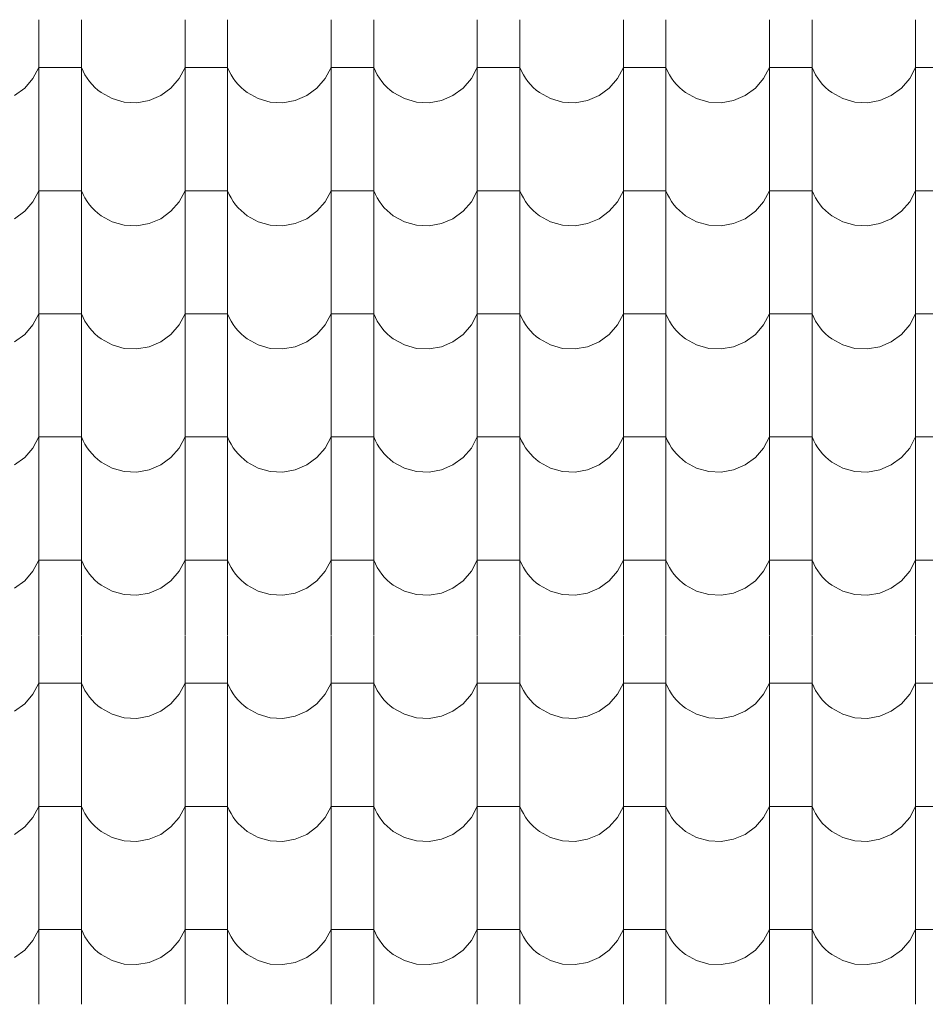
# Model space of a CAD drawing. Header units: millimetres. Extents: x -20699 to 32021, y -4298 to 11971.
# Tile 26 of 74: x -12441 to -11418, y 7717 to 8829. Entities that reach past the tile are written whole.
import ezdxf

# ---------------------------------------------------------------- set-up
doc = ezdxf.new("R2010")
doc.units = ezdxf.units.MM
doc.header["$MEASUREMENT"] = 0
doc.layers.add('A-A_1_Bourané_Výplně - Povrchové', color=7, linetype='Continuous')
doc.layers.add('A-A_1_Konstrukce - střechy a skořepiny', color=7, linetype='Continuous')

# ---------------------------------------------------------------- blocks, each defined once
blk = doc.blocks.new('*X1', base_point=(-21954.7, -8431.5))
at = {"layer": 'A-A_1_Bourané_Výplně - Povrchové', "color": 251, "linetype": 'Continuous', "lineweight": 20, "true_color": 0x6a6a6a}
for p, q in [((-12418.9, 8828.5), (-12418.9, 8690)), ((-12370.9, 8828.5), (-12370.9, 8690)), ((-12253.9, 8828.5), (-12253.9, 8690)), ((-12205.9, 8828.5), (-12205.9, 8690)), ((-12088.9, 8828.5), (-12088.9, 8690)), ((-12040.9, 8828.5), (-12040.9, 8690)), ((-11923.9, 8828.5), (-11923.9, 8690)), ((-11875.9, 8828.5), (-11875.9, 8690)), ((-11758.9, 8828.5), (-11758.9, 8690)), ((-11710.9, 8828.5), (-11710.9, 8690)), ((-11593.9, 8828.5), (-11593.9, 8690)), ((-11545.9, 8828.5), (-11545.9, 8690)), ((-11428.9, 8828.5), (-11428.9, 8690)), ((-12425.6, 8762), (-12418.9, 8774.5)), ((-12394.9, 8774.5), (-12418.9, 8774.5)), ((-12370.9, 8774.5), (-12394.9, 8774.5)), ((-12370.9, 8774.5), (-12369, 8770.3)), ((-12369, 8770.3), (-12366.9, 8766.3)), ((-12260.6, 8762), (-12253.9, 8774.5)), ((-12229.9, 8774.5), (-12253.9, 8774.5)), ((-12205.9, 8774.5), (-12229.9, 8774.5)), ((-12205.9, 8774.5), (-12204, 8770.3)), ((-12204, 8770.3), (-12201.9, 8766.3)), ((-12095.6, 8762), (-12088.9, 8774.5)), ((-12064.9, 8774.5), (-12088.9, 8774.5)), ((-12040.9, 8774.5), (-12064.9, 8774.5)), ((-12040.9, 8774.5), (-12039, 8770.3)), ((-12039, 8770.3), (-12036.9, 8766.3)), ((-11930.6, 8762), (-11923.9, 8774.5)), ((-11899.9, 8774.5), (-11923.9, 8774.5)), ((-11875.9, 8774.5), (-11899.9, 8774.5)), ((-11875.9, 8774.5), (-11874, 8770.3)), ((-11874, 8770.3), (-11871.9, 8766.3)), ((-11765.6, 8762), (-11758.9, 8774.5)), ((-11734.9, 8774.5), (-11758.9, 8774.5)), ((-11710.9, 8774.5), (-11734.9, 8774.5)), ((-11710.9, 8774.5), (-11709, 8770.3)), ((-11709, 8770.3), (-11706.9, 8766.3)), ((-11600.6, 8762), (-11593.9, 8774.5)), ((-11569.9, 8774.5), (-11593.9, 8774.5)), ((-11545.9, 8774.5), (-11569.9, 8774.5)), ((-11545.9, 8774.5), (-11544, 8770.3)), ((-11544, 8770.3), (-11541.9, 8766.3)), ((-11435.6, 8762), (-11428.9, 8774.5)), ((-11404.9, 8774.5), (-11428.9, 8774.5)), ((-12434.9, 8751.2), (-12425.6, 8762)), ((-12366.9, 8766.3), (-12364.5, 8762.4)), ((-12364.5, 8762.4), (-12361.8, 8758.7)), ((-12361.8, 8758.7), (-12358.9, 8755.3)), ((-12269.9, 8751.2), (-12260.6, 8762)), ((-12201.9, 8766.3), (-12199.5, 8762.4)), ((-12199.5, 8762.4), (-12196.8, 8758.7)), ((-12196.8, 8758.7), (-12193.9, 8755.3)), ((-12104.9, 8751.2), (-12095.6, 8762)), ((-12036.9, 8766.3), (-12034.5, 8762.4)), ((-12034.5, 8762.4), (-12031.8, 8758.7)), ((-12031.8, 8758.7), (-12028.9, 8755.3)), ((-11939.9, 8751.2), (-11930.6, 8762)), ((-11871.9, 8766.3), (-11869.5, 8762.4)), ((-11869.5, 8762.4), (-11866.8, 8758.7)), ((-11866.8, 8758.7), (-11863.9, 8755.3)), ((-11774.9, 8751.2), (-11765.6, 8762)), ((-11706.9, 8766.3), (-11704.5, 8762.4)), ((-11704.5, 8762.4), (-11701.8, 8758.7)), ((-11701.8, 8758.7), (-11698.9, 8755.3)), ((-11609.9, 8751.2), (-11600.6, 8762)), ((-11541.9, 8766.3), (-11539.5, 8762.4)), ((-11539.5, 8762.4), (-11536.8, 8758.7)), ((-11536.8, 8758.7), (-11533.9, 8755.3)), ((-11444.9, 8751.2), (-11435.6, 8762)), ((-12446.4, 8742.9), (-12434.9, 8751.2)), ((-12358.9, 8755.3), (-12355.7, 8752)), ((-12355.7, 8752), (-12352.3, 8749)), ((-12352.3, 8749), (-12348.7, 8746.2)), ((-12281.4, 8742.9), (-12269.9, 8751.2)), ((-12193.9, 8755.3), (-12190.7, 8752)), ((-12190.7, 8752), (-12187.3, 8749)), ((-12187.3, 8749), (-12183.7, 8746.2)), ((-12116.4, 8742.9), (-12104.9, 8751.2)), ((-12028.9, 8755.3), (-12025.7, 8752)), ((-12025.7, 8752), (-12022.3, 8749)), ((-12022.3, 8749), (-12018.7, 8746.2)), ((-11951.4, 8742.9), (-11939.9, 8751.2)), ((-11863.9, 8755.3), (-11860.7, 8752)), ((-11860.7, 8752), (-11857.3, 8749)), ((-11857.3, 8749), (-11853.7, 8746.2)), ((-11786.4, 8742.9), (-11774.9, 8751.2)), ((-11698.9, 8755.3), (-11695.7, 8752)), ((-11695.7, 8752), (-11692.3, 8749)), ((-11692.3, 8749), (-11688.7, 8746.2)), ((-11621.4, 8742.9), (-11609.9, 8751.2)), ((-11533.9, 8755.3), (-11530.7, 8752)), ((-11530.7, 8752), (-11527.3, 8749)), ((-11527.3, 8749), (-11523.7, 8746.2)), ((-11456.4, 8742.9), (-11444.9, 8751.2)), ((-12348.7, 8746.2), (-12336.2, 8739.4)), ((-12336.2, 8739.4), (-12322.6, 8735.5)), ((-12308.4, 8734.8), (-12294.4, 8737.3)), ((-12294.4, 8737.3), (-12281.4, 8742.9)), ((-12183.7, 8746.2), (-12171.2, 8739.4)), ((-12171.2, 8739.4), (-12157.6, 8735.5)), ((-12143.4, 8734.8), (-12129.4, 8737.3)), ((-12129.4, 8737.3), (-12116.4, 8742.9)), ((-12018.7, 8746.2), (-12006.2, 8739.4)), ((-12006.2, 8739.4), (-11992.6, 8735.5)), ((-11978.4, 8734.8), (-11964.4, 8737.3)), ((-11964.4, 8737.3), (-11951.4, 8742.9)), ((-11853.7, 8746.2), (-11841.2, 8739.4)), ((-11841.2, 8739.4), (-11827.6, 8735.5)), ((-11813.4, 8734.8), (-11799.4, 8737.3)), ((-11799.4, 8737.3), (-11786.4, 8742.9)), ((-11688.7, 8746.2), (-11676.2, 8739.4)), ((-11676.2, 8739.4), (-11662.6, 8735.5)), ((-11648.4, 8734.8), (-11634.4, 8737.3)), ((-11634.4, 8737.3), (-11621.4, 8742.9)), ((-11523.7, 8746.2), (-11511.2, 8739.4)), ((-11511.2, 8739.4), (-11497.6, 8735.5)), ((-11483.4, 8734.8), (-11469.4, 8737.3)), ((-11469.4, 8737.3), (-11456.4, 8742.9)), ((-12322.6, 8735.5), (-12308.4, 8734.8)), ((-12157.6, 8735.5), (-12143.4, 8734.8)), ((-11992.6, 8735.5), (-11978.4, 8734.8)), ((-11827.6, 8735.5), (-11813.4, 8734.8)), ((-11662.6, 8735.5), (-11648.4, 8734.8)), ((-11497.6, 8735.5), (-11483.4, 8734.8)), ((-12418.9, 8689.5), (-12418.9, 8551)), ((-12370.9, 8689.5), (-12370.9, 8551)), ((-12253.9, 8689.5), (-12253.9, 8551)), ((-12205.9, 8689.5), (-12205.9, 8551)), ((-12088.9, 8689.5), (-12088.9, 8551)), ((-12040.9, 8689.5), (-12040.9, 8551)), ((-11923.9, 8689.5), (-11923.9, 8551)), ((-11875.9, 8689.5), (-11875.9, 8551)), ((-11758.9, 8689.5), (-11758.9, 8551)), ((-11710.9, 8689.5), (-11710.9, 8551)), ((-11593.9, 8689.5), (-11593.9, 8551)), ((-11545.9, 8689.5), (-11545.9, 8551)), ((-11428.9, 8689.5), (-11428.9, 8551)), ((-12425.6, 8623), (-12418.9, 8635.5)), ((-12394.9, 8635.5), (-12418.9, 8635.5)), ((-12370.9, 8635.5), (-12394.9, 8635.5)), ((-12370.9, 8635.5), (-12369, 8631.3)), ((-12369, 8631.3), (-12366.9, 8627.3)), ((-12366.9, 8627.3), (-12364.5, 8623.4)), ((-12260.6, 8623), (-12253.9, 8635.5)), ((-12229.9, 8635.5), (-12253.9, 8635.5)), ((-12205.9, 8635.5), (-12229.9, 8635.5)), ((-12205.9, 8635.5), (-12204, 8631.3)), ((-12204, 8631.3), (-12201.9, 8627.3)), ((-12201.9, 8627.3), (-12199.5, 8623.4)), ((-12095.6, 8623), (-12088.9, 8635.5)), ((-12064.9, 8635.5), (-12088.9, 8635.5)), ((-12040.9, 8635.5), (-12064.9, 8635.5)), ((-12040.9, 8635.5), (-12039, 8631.3)), ((-12039, 8631.3), (-12036.9, 8627.3)), ((-12036.9, 8627.3), (-12034.5, 8623.4)), ((-11930.6, 8623), (-11923.9, 8635.5)), ((-11899.9, 8635.5), (-11923.9, 8635.5)), ((-11875.9, 8635.5), (-11899.9, 8635.5)), ((-11875.9, 8635.5), (-11874, 8631.3)), ((-11874, 8631.3), (-11871.9, 8627.3)), ((-11871.9, 8627.3), (-11869.5, 8623.4)), ((-11765.6, 8623), (-11758.9, 8635.5)), ((-11734.9, 8635.5), (-11758.9, 8635.5)), ((-11710.9, 8635.5), (-11734.9, 8635.5)), ((-11710.9, 8635.5), (-11709, 8631.3)), ((-11709, 8631.3), (-11706.9, 8627.3)), ((-11706.9, 8627.3), (-11704.5, 8623.4)), ((-11600.6, 8623), (-11593.9, 8635.5)), ((-11569.9, 8635.5), (-11593.9, 8635.5)), ((-11545.9, 8635.5), (-11569.9, 8635.5)), ((-11545.9, 8635.5), (-11544, 8631.3)), ((-11544, 8631.3), (-11541.9, 8627.3)), ((-11541.9, 8627.3), (-11539.5, 8623.4)), ((-11435.6, 8623), (-11428.9, 8635.5)), ((-11404.9, 8635.5), (-11428.9, 8635.5)), ((-12434.9, 8612.2), (-12425.6, 8623)), ((-12364.5, 8623.4), (-12361.8, 8619.7)), ((-12361.8, 8619.7), (-12358.9, 8616.3)), ((-12358.9, 8616.3), (-12355.7, 8613)), ((-12269.9, 8612.2), (-12260.6, 8623)), ((-12199.5, 8623.4), (-12196.8, 8619.7)), ((-12196.8, 8619.7), (-12193.9, 8616.3)), ((-12193.9, 8616.3), (-12190.7, 8613)), ((-12104.9, 8612.2), (-12095.6, 8623)), ((-12034.5, 8623.4), (-12031.8, 8619.7)), ((-12031.8, 8619.7), (-12028.9, 8616.3)), ((-12028.9, 8616.3), (-12025.7, 8613)), ((-11939.9, 8612.2), (-11930.6, 8623)), ((-11869.5, 8623.4), (-11866.8, 8619.7)), ((-11866.8, 8619.7), (-11863.9, 8616.3)), ((-11863.9, 8616.3), (-11860.7, 8613)), ((-11774.9, 8612.2), (-11765.6, 8623)), ((-11704.5, 8623.4), (-11701.8, 8619.7)), ((-11701.8, 8619.7), (-11698.9, 8616.3)), ((-11698.9, 8616.3), (-11695.7, 8613)), ((-11609.9, 8612.2), (-11600.6, 8623)), ((-11539.5, 8623.4), (-11536.8, 8619.7)), ((-11536.8, 8619.7), (-11533.9, 8616.3)), ((-11533.9, 8616.3), (-11530.7, 8613)), ((-11444.9, 8612.2), (-11435.6, 8623)), ((-12446.4, 8603.9), (-12434.9, 8612.2)), ((-12355.7, 8613), (-12352.3, 8610)), ((-12352.3, 8610), (-12348.7, 8607.2)), ((-12348.7, 8607.2), (-12336.2, 8600.4)), ((-12294.4, 8598.3), (-12281.4, 8603.9)), ((-12281.4, 8603.9), (-12269.9, 8612.2)), ((-12190.7, 8613), (-12187.3, 8610)), ((-12187.3, 8610), (-12183.7, 8607.2)), ((-12183.7, 8607.2), (-12171.2, 8600.4)), ((-12129.4, 8598.3), (-12116.4, 8603.9)), ((-12116.4, 8603.9), (-12104.9, 8612.2)), ((-12025.7, 8613), (-12022.3, 8610)), ((-12022.3, 8610), (-12018.7, 8607.2)), ((-12018.7, 8607.2), (-12006.2, 8600.4)), ((-11964.4, 8598.3), (-11951.4, 8603.9)), ((-11951.4, 8603.9), (-11939.9, 8612.2)), ((-11860.7, 8613), (-11857.3, 8610)), ((-11857.3, 8610), (-11853.7, 8607.2)), ((-11853.7, 8607.2), (-11841.2, 8600.4)), ((-11799.4, 8598.3), (-11786.4, 8603.9)), ((-11786.4, 8603.9), (-11774.9, 8612.2)), ((-11695.7, 8613), (-11692.3, 8610)), ((-11692.3, 8610), (-11688.7, 8607.2)), ((-11688.7, 8607.2), (-11676.2, 8600.4)), ((-11634.4, 8598.3), (-11621.4, 8603.9)), ((-11621.4, 8603.9), (-11609.9, 8612.2)), ((-11530.7, 8613), (-11527.3, 8610)), ((-11527.3, 8610), (-11523.7, 8607.2)), ((-11523.7, 8607.2), (-11511.2, 8600.4)), ((-11469.4, 8598.3), (-11456.4, 8603.9)), ((-11456.4, 8603.9), (-11444.9, 8612.2)), ((-12336.2, 8600.4), (-12322.6, 8596.5)), ((-12322.6, 8596.5), (-12308.4, 8595.8)), ((-12308.4, 8595.8), (-12294.4, 8598.3)), ((-12171.2, 8600.4), (-12157.6, 8596.5)), ((-12157.6, 8596.5), (-12143.4, 8595.8)), ((-12143.4, 8595.8), (-12129.4, 8598.3)), ((-12006.2, 8600.4), (-11992.6, 8596.5)), ((-11992.6, 8596.5), (-11978.4, 8595.8)), ((-11978.4, 8595.8), (-11964.4, 8598.3)), ((-11841.2, 8600.4), (-11827.6, 8596.5)), ((-11827.6, 8596.5), (-11813.4, 8595.8)), ((-11813.4, 8595.8), (-11799.4, 8598.3)), ((-11676.2, 8600.4), (-11662.6, 8596.5)), ((-11662.6, 8596.5), (-11648.4, 8595.8)), ((-11648.4, 8595.8), (-11634.4, 8598.3)), ((-11511.2, 8600.4), (-11497.6, 8596.5)), ((-11497.6, 8596.5), (-11483.4, 8595.8)), ((-11483.4, 8595.8), (-11469.4, 8598.3)), ((-12418.9, 8550.5), (-12418.9, 8412)), ((-12370.9, 8550.5), (-12370.9, 8412)), ((-12253.9, 8550.5), (-12253.9, 8412)), ((-12205.9, 8550.5), (-12205.9, 8412)), ((-12088.9, 8550.5), (-12088.9, 8412)), ((-12040.9, 8550.5), (-12040.9, 8412)), ((-11923.9, 8550.5), (-11923.9, 8412)), ((-11875.9, 8550.5), (-11875.9, 8412)), ((-11758.9, 8550.5), (-11758.9, 8412)), ((-11710.9, 8550.5), (-11710.9, 8412)), ((-11593.9, 8550.5), (-11593.9, 8412)), ((-11545.9, 8550.5), (-11545.9, 8412)), ((-11428.9, 8550.5), (-11428.9, 8412)), ((-12425.6, 8484), (-12418.9, 8496.5)), ((-12394.9, 8496.5), (-12418.9, 8496.5)), ((-12370.9, 8496.5), (-12394.9, 8496.5)), ((-12370.9, 8496.5), (-12369, 8492.3)), ((-12369, 8492.3), (-12366.9, 8488.3)), ((-12260.6, 8484), (-12253.9, 8496.5)), ((-12229.9, 8496.5), (-12253.9, 8496.5)), ((-12205.9, 8496.5), (-12229.9, 8496.5)), ((-12205.9, 8496.5), (-12204, 8492.3)), ((-12204, 8492.3), (-12201.9, 8488.3)), ((-12095.6, 8484), (-12088.9, 8496.5)), ((-12064.9, 8496.5), (-12088.9, 8496.5)), ((-12040.9, 8496.5), (-12064.9, 8496.5)), ((-12040.9, 8496.5), (-12039, 8492.3)), ((-12039, 8492.3), (-12036.9, 8488.3)), ((-11930.6, 8484), (-11923.9, 8496.5)), ((-11899.9, 8496.5), (-11923.9, 8496.5)), ((-11875.9, 8496.5), (-11899.9, 8496.5)), ((-11875.9, 8496.5), (-11874, 8492.3)), ((-11874, 8492.3), (-11871.9, 8488.3)), ((-11765.6, 8484), (-11758.9, 8496.5)), ((-11734.9, 8496.5), (-11758.9, 8496.5)), ((-11710.9, 8496.5), (-11734.9, 8496.5)), ((-11710.9, 8496.5), (-11709, 8492.3)), ((-11709, 8492.3), (-11706.9, 8488.3)), ((-11600.6, 8484), (-11593.9, 8496.5)), ((-11569.9, 8496.5), (-11593.9, 8496.5)), ((-11545.9, 8496.5), (-11569.9, 8496.5)), ((-11545.9, 8496.5), (-11544, 8492.3)), ((-11544, 8492.3), (-11541.9, 8488.3)), ((-11435.6, 8484), (-11428.9, 8496.5)), ((-11404.9, 8496.5), (-11428.9, 8496.5)), ((-12434.9, 8473.2), (-12425.6, 8484)), ((-12366.9, 8488.3), (-12364.5, 8484.4)), ((-12364.5, 8484.4), (-12361.8, 8480.7)), ((-12269.9, 8473.2), (-12260.6, 8484)), ((-12201.9, 8488.3), (-12199.5, 8484.4)), ((-12199.5, 8484.4), (-12196.8, 8480.7)), ((-12104.9, 8473.2), (-12095.6, 8484)), ((-12036.9, 8488.3), (-12034.5, 8484.4)), ((-12034.5, 8484.4), (-12031.8, 8480.7)), ((-11939.9, 8473.2), (-11930.6, 8484)), ((-11871.9, 8488.3), (-11869.5, 8484.4)), ((-11869.5, 8484.4), (-11866.8, 8480.7)), ((-11774.9, 8473.2), (-11765.6, 8484)), ((-11706.9, 8488.3), (-11704.5, 8484.4)), ((-11704.5, 8484.4), (-11701.8, 8480.7)), ((-11609.9, 8473.2), (-11600.6, 8484)), ((-11541.9, 8488.3), (-11539.5, 8484.4)), ((-11539.5, 8484.4), (-11536.8, 8480.7)), ((-11444.9, 8473.2), (-11435.6, 8484)), ((-12446.4, 8464.9), (-12434.9, 8473.2)), ((-12361.8, 8480.7), (-12358.9, 8477.3)), ((-12358.9, 8477.3), (-12355.7, 8474)), ((-12355.7, 8474), (-12352.3, 8471)), ((-12352.3, 8471), (-12348.7, 8468.2)), ((-12281.4, 8464.9), (-12269.9, 8473.2)), ((-12196.8, 8480.7), (-12193.9, 8477.3)), ((-12193.9, 8477.3), (-12190.7, 8474)), ((-12190.7, 8474), (-12187.3, 8471)), ((-12187.3, 8471), (-12183.7, 8468.2)), ((-12116.4, 8464.9), (-12104.9, 8473.2)), ((-12031.8, 8480.7), (-12028.9, 8477.3)), ((-12028.9, 8477.3), (-12025.7, 8474)), ((-12025.7, 8474), (-12022.3, 8471)), ((-12022.3, 8471), (-12018.7, 8468.2)), ((-11951.4, 8464.9), (-11939.9, 8473.2)), ((-11866.8, 8480.7), (-11863.9, 8477.3)), ((-11863.9, 8477.3), (-11860.7, 8474)), ((-11860.7, 8474), (-11857.3, 8471)), ((-11857.3, 8471), (-11853.7, 8468.2)), ((-11786.4, 8464.9), (-11774.9, 8473.2)), ((-11701.8, 8480.7), (-11698.9, 8477.3)), ((-11698.9, 8477.3), (-11695.7, 8474)), ((-11695.7, 8474), (-11692.3, 8471)), ((-11692.3, 8471), (-11688.7, 8468.2)), ((-11621.4, 8464.9), (-11609.9, 8473.2)), ((-11536.8, 8480.7), (-11533.9, 8477.3)), ((-11533.9, 8477.3), (-11530.7, 8474)), ((-11530.7, 8474), (-11527.3, 8471)), ((-11527.3, 8471), (-11523.7, 8468.2)), ((-11456.4, 8464.9), (-11444.9, 8473.2)), ((-12348.7, 8468.2), (-12336.2, 8461.4)), ((-12336.2, 8461.4), (-12322.6, 8457.5)), ((-12308.4, 8456.8), (-12294.4, 8459.3)), ((-12294.4, 8459.3), (-12281.4, 8464.9)), ((-12183.7, 8468.2), (-12171.2, 8461.4)), ((-12171.2, 8461.4), (-12157.6, 8457.5)), ((-12143.4, 8456.8), (-12129.4, 8459.3)), ((-12129.4, 8459.3), (-12116.4, 8464.9)), ((-12018.7, 8468.2), (-12006.2, 8461.4)), ((-12006.2, 8461.4), (-11992.6, 8457.5)), ((-11978.4, 8456.8), (-11964.4, 8459.3)), ((-11964.4, 8459.3), (-11951.4, 8464.9)), ((-11853.7, 8468.2), (-11841.2, 8461.4)), ((-11841.2, 8461.4), (-11827.6, 8457.5)), ((-11813.4, 8456.8), (-11799.4, 8459.3)), ((-11799.4, 8459.3), (-11786.4, 8464.9)), ((-11688.7, 8468.2), (-11676.2, 8461.4)), ((-11676.2, 8461.4), (-11662.6, 8457.5)), ((-11648.4, 8456.8), (-11634.4, 8459.3)), ((-11634.4, 8459.3), (-11621.4, 8464.9)), ((-11523.7, 8468.2), (-11511.2, 8461.4)), ((-11511.2, 8461.4), (-11497.6, 8457.5)), ((-11483.4, 8456.8), (-11469.4, 8459.3)), ((-11469.4, 8459.3), (-11456.4, 8464.9)), ((-12322.6, 8457.5), (-12308.4, 8456.8)), ((-12157.6, 8457.5), (-12143.4, 8456.8)), ((-11992.6, 8457.5), (-11978.4, 8456.8)), ((-11827.6, 8457.5), (-11813.4, 8456.8)), ((-11662.6, 8457.5), (-11648.4, 8456.8)), ((-11497.6, 8457.5), (-11483.4, 8456.8)), ((-12418.9, 8411.5), (-12418.9, 8273)), ((-12370.9, 8411.5), (-12370.9, 8273)), ((-12253.9, 8411.5), (-12253.9, 8273)), ((-12205.9, 8411.5), (-12205.9, 8273)), ((-12088.9, 8411.5), (-12088.9, 8273)), ((-12040.9, 8411.5), (-12040.9, 8273)), ((-11923.9, 8411.5), (-11923.9, 8273)), ((-11875.9, 8411.5), (-11875.9, 8273)), ((-11758.9, 8411.5), (-11758.9, 8273)), ((-11710.9, 8411.5), (-11710.9, 8273)), ((-11593.9, 8411.5), (-11593.9, 8273)), ((-11545.9, 8411.5), (-11545.9, 8273)), ((-11428.9, 8411.5), (-11428.9, 8273)), ((-12425.6, 8345), (-12418.9, 8357.5)), ((-12394.9, 8357.5), (-12418.9, 8357.5)), ((-12370.9, 8357.5), (-12394.9, 8357.5)), ((-12370.9, 8357.5), (-12369, 8353.3)), ((-12369, 8353.3), (-12366.9, 8349.3)), ((-12366.9, 8349.3), (-12364.5, 8345.4)), ((-12260.6, 8345), (-12253.9, 8357.5)), ((-12229.9, 8357.5), (-12253.9, 8357.5)), ((-12205.9, 8357.5), (-12229.9, 8357.5)), ((-12205.9, 8357.5), (-12204, 8353.3)), ((-12204, 8353.3), (-12201.9, 8349.3)), ((-12201.9, 8349.3), (-12199.5, 8345.4)), ((-12095.6, 8345), (-12088.9, 8357.5)), ((-12064.9, 8357.5), (-12088.9, 8357.5)), ((-12040.9, 8357.5), (-12064.9, 8357.5)), ((-12040.9, 8357.5), (-12039, 8353.3)), ((-12039, 8353.3), (-12036.9, 8349.3)), ((-12036.9, 8349.3), (-12034.5, 8345.4)), ((-11930.6, 8345), (-11923.9, 8357.5)), ((-11899.9, 8357.5), (-11923.9, 8357.5)), ((-11875.9, 8357.5), (-11899.9, 8357.5)), ((-11875.9, 8357.5), (-11874, 8353.3)), ((-11874, 8353.3), (-11871.9, 8349.3)), ((-11871.9, 8349.3), (-11869.5, 8345.4)), ((-11765.6, 8345), (-11758.9, 8357.5)), ((-11734.9, 8357.5), (-11758.9, 8357.5)), ((-11710.9, 8357.5), (-11734.9, 8357.5)), ((-11710.9, 8357.5), (-11709, 8353.3)), ((-11709, 8353.3), (-11706.9, 8349.3)), ((-11706.9, 8349.3), (-11704.5, 8345.4)), ((-11600.6, 8345), (-11593.9, 8357.5)), ((-11569.9, 8357.5), (-11593.9, 8357.5)), ((-11545.9, 8357.5), (-11569.9, 8357.5)), ((-11545.9, 8357.5), (-11544, 8353.3)), ((-11544, 8353.3), (-11541.9, 8349.3)), ((-11541.9, 8349.3), (-11539.5, 8345.4)), ((-11435.6, 8345), (-11428.9, 8357.5)), ((-11404.9, 8357.5), (-11428.9, 8357.5)), ((-12434.9, 8334.2), (-12425.6, 8345)), ((-12364.5, 8345.4), (-12361.8, 8341.7)), ((-12361.8, 8341.7), (-12358.9, 8338.3)), ((-12358.9, 8338.3), (-12355.7, 8335)), ((-12269.9, 8334.2), (-12260.6, 8345)), ((-12199.5, 8345.4), (-12196.8, 8341.7)), ((-12196.8, 8341.7), (-12193.9, 8338.3)), ((-12193.9, 8338.3), (-12190.7, 8335)), ((-12104.9, 8334.2), (-12095.6, 8345)), ((-12034.5, 8345.4), (-12031.8, 8341.7)), ((-12031.8, 8341.7), (-12028.9, 8338.3)), ((-12028.9, 8338.3), (-12025.7, 8335)), ((-11939.9, 8334.2), (-11930.6, 8345)), ((-11869.5, 8345.4), (-11866.8, 8341.7)), ((-11866.8, 8341.7), (-11863.9, 8338.3)), ((-11863.9, 8338.3), (-11860.7, 8335)), ((-11774.9, 8334.2), (-11765.6, 8345)), ((-11704.5, 8345.4), (-11701.8, 8341.7)), ((-11701.8, 8341.7), (-11698.9, 8338.3)), ((-11698.9, 8338.3), (-11695.7, 8335)), ((-11609.9, 8334.2), (-11600.6, 8345)), ((-11539.5, 8345.4), (-11536.8, 8341.7)), ((-11536.8, 8341.7), (-11533.9, 8338.3)), ((-11533.9, 8338.3), (-11530.7, 8335)), ((-11444.9, 8334.2), (-11435.6, 8345)), ((-12446.4, 8325.9), (-12434.9, 8334.2)), ((-12355.7, 8335), (-12352.3, 8332)), ((-12352.3, 8332), (-12348.7, 8329.2)), ((-12348.7, 8329.2), (-12336.2, 8322.4)), ((-12294.4, 8320.3), (-12281.4, 8325.9)), ((-12281.4, 8325.9), (-12269.9, 8334.2)), ((-12190.7, 8335), (-12187.3, 8332)), ((-12187.3, 8332), (-12183.7, 8329.2)), ((-12183.7, 8329.2), (-12171.2, 8322.4)), ((-12129.4, 8320.3), (-12116.4, 8325.9)), ((-12116.4, 8325.9), (-12104.9, 8334.2)), ((-12025.7, 8335), (-12022.3, 8332)), ((-12022.3, 8332), (-12018.7, 8329.2)), ((-12018.7, 8329.2), (-12006.2, 8322.4)), ((-11964.4, 8320.3), (-11951.4, 8325.9)), ((-11951.4, 8325.9), (-11939.9, 8334.2)), ((-11860.7, 8335), (-11857.3, 8332)), ((-11857.3, 8332), (-11853.7, 8329.2)), ((-11853.7, 8329.2), (-11841.2, 8322.4)), ((-11799.4, 8320.3), (-11786.4, 8325.9)), ((-11786.4, 8325.9), (-11774.9, 8334.2)), ((-11695.7, 8335), (-11692.3, 8332)), ((-11692.3, 8332), (-11688.7, 8329.2)), ((-11688.7, 8329.2), (-11676.2, 8322.4)), ((-11634.4, 8320.3), (-11621.4, 8325.9)), ((-11621.4, 8325.9), (-11609.9, 8334.2)), ((-11530.7, 8335), (-11527.3, 8332)), ((-11527.3, 8332), (-11523.7, 8329.2)), ((-11523.7, 8329.2), (-11511.2, 8322.4)), ((-11469.4, 8320.3), (-11456.4, 8325.9)), ((-11456.4, 8325.9), (-11444.9, 8334.2)), ((-12336.2, 8322.4), (-12322.6, 8318.5)), ((-12322.6, 8318.5), (-12308.4, 8317.8)), ((-12308.4, 8317.8), (-12294.4, 8320.3)), ((-12171.2, 8322.4), (-12157.6, 8318.5)), ((-12157.6, 8318.5), (-12143.4, 8317.8)), ((-12143.4, 8317.8), (-12129.4, 8320.3)), ((-12006.2, 8322.4), (-11992.6, 8318.5)), ((-11992.6, 8318.5), (-11978.4, 8317.8)), ((-11978.4, 8317.8), (-11964.4, 8320.3)), ((-11841.2, 8322.4), (-11827.6, 8318.5)), ((-11827.6, 8318.5), (-11813.4, 8317.8)), ((-11813.4, 8317.8), (-11799.4, 8320.3)), ((-11676.2, 8322.4), (-11662.6, 8318.5)), ((-11662.6, 8318.5), (-11648.4, 8317.8)), ((-11648.4, 8317.8), (-11634.4, 8320.3)), ((-11511.2, 8322.4), (-11497.6, 8318.5)), ((-11497.6, 8318.5), (-11483.4, 8317.8)), ((-11483.4, 8317.8), (-11469.4, 8320.3)), ((-12418.9, 8272.5), (-12418.9, 8134)), ((-12370.9, 8272.5), (-12370.9, 8134)), ((-12253.9, 8272.5), (-12253.9, 8134)), ((-12205.9, 8272.5), (-12205.9, 8134)), ((-12088.9, 8272.5), (-12088.9, 8134)), ((-12040.9, 8272.5), (-12040.9, 8134)), ((-11923.9, 8272.5), (-11923.9, 8134)), ((-11875.9, 8272.5), (-11875.9, 8134)), ((-11758.9, 8272.5), (-11758.9, 8134)), ((-11710.9, 8272.5), (-11710.9, 8134)), ((-11593.9, 8272.5), (-11593.9, 8134)), ((-11545.9, 8272.5), (-11545.9, 8134)), ((-11428.9, 8272.5), (-11428.9, 8134)), ((-12425.6, 8206), (-12418.9, 8218.5)), ((-12394.9, 8218.5), (-12418.9, 8218.5)), ((-12370.9, 8218.5), (-12394.9, 8218.5)), ((-12370.9, 8218.5), (-12369, 8214.3)), ((-12369, 8214.3), (-12366.9, 8210.3)), ((-12260.6, 8206), (-12253.9, 8218.5)), ((-12229.9, 8218.5), (-12253.9, 8218.5)), ((-12205.9, 8218.5), (-12229.9, 8218.5)), ((-12205.9, 8218.5), (-12204, 8214.3)), ((-12204, 8214.3), (-12201.9, 8210.3)), ((-12095.6, 8206), (-12088.9, 8218.5)), ((-12064.9, 8218.5), (-12088.9, 8218.5)), ((-12040.9, 8218.5), (-12064.9, 8218.5)), ((-12040.9, 8218.5), (-12039, 8214.3)), ((-12039, 8214.3), (-12036.9, 8210.3)), ((-11930.6, 8206), (-11923.9, 8218.5)), ((-11899.9, 8218.5), (-11923.9, 8218.5)), ((-11875.9, 8218.5), (-11899.9, 8218.5)), ((-11875.9, 8218.5), (-11874, 8214.3)), ((-11874, 8214.3), (-11871.9, 8210.3)), ((-11765.6, 8206), (-11758.9, 8218.5)), ((-11734.9, 8218.5), (-11758.9, 8218.5)), ((-11710.9, 8218.5), (-11734.9, 8218.5)), ((-11710.9, 8218.5), (-11709, 8214.3)), ((-11709, 8214.3), (-11706.9, 8210.3)), ((-11600.6, 8206), (-11593.9, 8218.5)), ((-11569.9, 8218.5), (-11593.9, 8218.5)), ((-11545.9, 8218.5), (-11569.9, 8218.5)), ((-11545.9, 8218.5), (-11544, 8214.3)), ((-11544, 8214.3), (-11541.9, 8210.3)), ((-11435.6, 8206), (-11428.9, 8218.5)), ((-11404.9, 8218.5), (-11428.9, 8218.5)), ((-12434.9, 8195.2), (-12425.6, 8206)), ((-12366.9, 8210.3), (-12364.5, 8206.4)), ((-12364.5, 8206.4), (-12361.8, 8202.7)), ((-12269.9, 8195.2), (-12260.6, 8206)), ((-12201.9, 8210.3), (-12199.5, 8206.4)), ((-12199.5, 8206.4), (-12196.8, 8202.7)), ((-12104.9, 8195.2), (-12095.6, 8206)), ((-12036.9, 8210.3), (-12034.5, 8206.4)), ((-12034.5, 8206.4), (-12031.8, 8202.7)), ((-11939.9, 8195.2), (-11930.6, 8206)), ((-11871.9, 8210.3), (-11869.5, 8206.4)), ((-11869.5, 8206.4), (-11866.8, 8202.7)), ((-11774.9, 8195.2), (-11765.6, 8206)), ((-11706.9, 8210.3), (-11704.5, 8206.4)), ((-11704.5, 8206.4), (-11701.8, 8202.7)), ((-11609.9, 8195.2), (-11600.6, 8206)), ((-11541.9, 8210.3), (-11539.5, 8206.4)), ((-11539.5, 8206.4), (-11536.8, 8202.7)), ((-11444.9, 8195.2), (-11435.6, 8206)), ((-12446.4, 8186.9), (-12434.9, 8195.2)), ((-12361.8, 8202.7), (-12358.9, 8199.3)), ((-12358.9, 8199.3), (-12355.7, 8196)), ((-12355.7, 8196), (-12352.3, 8193)), ((-12352.3, 8193), (-12348.7, 8190.2)), ((-12281.4, 8186.9), (-12269.9, 8195.2)), ((-12196.8, 8202.7), (-12193.9, 8199.3)), ((-12193.9, 8199.3), (-12190.7, 8196)), ((-12190.7, 8196), (-12187.3, 8193)), ((-12187.3, 8193), (-12183.7, 8190.2)), ((-12116.4, 8186.9), (-12104.9, 8195.2)), ((-12031.8, 8202.7), (-12028.9, 8199.3)), ((-12028.9, 8199.3), (-12025.7, 8196)), ((-12025.7, 8196), (-12022.3, 8193)), ((-12022.3, 8193), (-12018.7, 8190.2)), ((-11951.4, 8186.9), (-11939.9, 8195.2)), ((-11866.8, 8202.7), (-11863.9, 8199.3)), ((-11863.9, 8199.3), (-11860.7, 8196)), ((-11860.7, 8196), (-11857.3, 8193)), ((-11857.3, 8193), (-11853.7, 8190.2)), ((-11786.4, 8186.9), (-11774.9, 8195.2)), ((-11701.8, 8202.7), (-11698.9, 8199.3)), ((-11698.9, 8199.3), (-11695.7, 8196)), ((-11695.7, 8196), (-11692.3, 8193)), ((-11692.3, 8193), (-11688.7, 8190.2)), ((-11621.4, 8186.9), (-11609.9, 8195.2)), ((-11536.8, 8202.7), (-11533.9, 8199.3)), ((-11533.9, 8199.3), (-11530.7, 8196)), ((-11530.7, 8196), (-11527.3, 8193)), ((-11527.3, 8193), (-11523.7, 8190.2)), ((-11456.4, 8186.9), (-11444.9, 8195.2)), ((-12348.7, 8190.2), (-12336.2, 8183.4)), ((-12336.2, 8183.4), (-12322.6, 8179.5)), ((-12308.4, 8178.8), (-12294.4, 8181.3)), ((-12294.4, 8181.3), (-12281.4, 8186.9)), ((-12183.7, 8190.2), (-12171.2, 8183.4)), ((-12171.2, 8183.4), (-12157.6, 8179.5)), ((-12143.4, 8178.8), (-12129.4, 8181.3)), ((-12129.4, 8181.3), (-12116.4, 8186.9)), ((-12018.7, 8190.2), (-12006.2, 8183.4)), ((-12006.2, 8183.4), (-11992.6, 8179.5)), ((-11978.4, 8178.8), (-11964.4, 8181.3)), ((-11964.4, 8181.3), (-11951.4, 8186.9)), ((-11853.7, 8190.2), (-11841.2, 8183.4)), ((-11841.2, 8183.4), (-11827.6, 8179.5)), ((-11813.4, 8178.8), (-11799.4, 8181.3)), ((-11799.4, 8181.3), (-11786.4, 8186.9)), ((-11688.7, 8190.2), (-11676.2, 8183.4)), ((-11676.2, 8183.4), (-11662.6, 8179.5)), ((-11648.4, 8178.8), (-11634.4, 8181.3)), ((-11634.4, 8181.3), (-11621.4, 8186.9)), ((-11523.7, 8190.2), (-11511.2, 8183.4)), ((-11511.2, 8183.4), (-11497.6, 8179.5)), ((-11483.4, 8178.8), (-11469.4, 8181.3)), ((-11469.4, 8181.3), (-11456.4, 8186.9)), ((-12322.6, 8179.5), (-12308.4, 8178.8)), ((-12157.6, 8179.5), (-12143.4, 8178.8)), ((-11992.6, 8179.5), (-11978.4, 8178.8)), ((-11827.6, 8179.5), (-11813.4, 8178.8)), ((-11662.6, 8179.5), (-11648.4, 8178.8)), ((-11497.6, 8179.5), (-11483.4, 8178.8)), ((-12418.9, 8133.5), (-12418.9, 7995)), ((-12370.9, 8133.5), (-12370.9, 7995)), ((-12253.9, 8133.5), (-12253.9, 7995)), ((-12205.9, 8133.5), (-12205.9, 7995)), ((-12088.9, 8133.5), (-12088.9, 7995)), ((-12040.9, 8133.5), (-12040.9, 7995)), ((-11923.9, 8133.5), (-11923.9, 7995)), ((-11875.9, 8133.5), (-11875.9, 7995)), ((-11758.9, 8133.5), (-11758.9, 7995)), ((-11710.9, 8133.5), (-11710.9, 7995)), ((-11593.9, 8133.5), (-11593.9, 7995)), ((-11545.9, 8133.5), (-11545.9, 7995)), ((-11428.9, 8133.5), (-11428.9, 7995)), ((-12425.6, 8067), (-12418.9, 8079.5)), ((-12394.9, 8079.5), (-12418.9, 8079.5)), ((-12370.9, 8079.5), (-12394.9, 8079.5)), ((-12370.9, 8079.5), (-12369, 8075.3)), ((-12369, 8075.3), (-12366.9, 8071.3)), ((-12366.9, 8071.3), (-12364.5, 8067.4)), ((-12260.6, 8067), (-12253.9, 8079.5)), ((-12229.9, 8079.5), (-12253.9, 8079.5)), ((-12205.9, 8079.5), (-12229.9, 8079.5)), ((-12205.9, 8079.5), (-12204, 8075.3)), ((-12204, 8075.3), (-12201.9, 8071.3)), ((-12201.9, 8071.3), (-12199.5, 8067.4)), ((-12095.6, 8067), (-12088.9, 8079.5)), ((-12064.9, 8079.5), (-12088.9, 8079.5)), ((-12040.9, 8079.5), (-12064.9, 8079.5)), ((-12040.9, 8079.5), (-12039, 8075.3)), ((-12039, 8075.3), (-12036.9, 8071.3)), ((-12036.9, 8071.3), (-12034.5, 8067.4)), ((-11930.6, 8067), (-11923.9, 8079.5)), ((-11899.9, 8079.5), (-11923.9, 8079.5)), ((-11875.9, 8079.5), (-11899.9, 8079.5)), ((-11875.9, 8079.5), (-11874, 8075.3)), ((-11874, 8075.3), (-11871.9, 8071.3)), ((-11871.9, 8071.3), (-11869.5, 8067.4)), ((-11765.6, 8067), (-11758.9, 8079.5)), ((-11734.9, 8079.5), (-11758.9, 8079.5)), ((-11710.9, 8079.5), (-11734.9, 8079.5)), ((-11710.9, 8079.5), (-11709, 8075.3)), ((-11709, 8075.3), (-11706.9, 8071.3)), ((-11706.9, 8071.3), (-11704.5, 8067.4)), ((-11600.6, 8067), (-11593.9, 8079.5)), ((-11569.9, 8079.5), (-11593.9, 8079.5)), ((-11545.9, 8079.5), (-11569.9, 8079.5)), ((-11545.9, 8079.5), (-11544, 8075.3)), ((-11544, 8075.3), (-11541.9, 8071.3)), ((-11541.9, 8071.3), (-11539.5, 8067.4)), ((-11435.6, 8067), (-11428.9, 8079.5)), ((-11404.9, 8079.5), (-11428.9, 8079.5)), ((-12434.9, 8056.2), (-12425.6, 8067)), ((-12364.5, 8067.4), (-12361.8, 8063.7)), ((-12361.8, 8063.7), (-12358.9, 8060.3)), ((-12358.9, 8060.3), (-12355.7, 8057)), ((-12269.9, 8056.2), (-12260.6, 8067)), ((-12199.5, 8067.4), (-12196.8, 8063.7)), ((-12196.8, 8063.7), (-12193.9, 8060.3)), ((-12193.9, 8060.3), (-12190.7, 8057)), ((-12104.9, 8056.2), (-12095.6, 8067)), ((-12034.5, 8067.4), (-12031.8, 8063.7)), ((-12031.8, 8063.7), (-12028.9, 8060.3)), ((-12028.9, 8060.3), (-12025.7, 8057)), ((-11939.9, 8056.2), (-11930.6, 8067)), ((-11869.5, 8067.4), (-11866.8, 8063.7)), ((-11866.8, 8063.7), (-11863.9, 8060.3)), ((-11863.9, 8060.3), (-11860.7, 8057)), ((-11774.9, 8056.2), (-11765.6, 8067)), ((-11704.5, 8067.4), (-11701.8, 8063.7)), ((-11701.8, 8063.7), (-11698.9, 8060.3)), ((-11698.9, 8060.3), (-11695.7, 8057)), ((-11609.9, 8056.2), (-11600.6, 8067)), ((-11539.5, 8067.4), (-11536.8, 8063.7)), ((-11536.8, 8063.7), (-11533.9, 8060.3)), ((-11533.9, 8060.3), (-11530.7, 8057)), ((-11444.9, 8056.2), (-11435.6, 8067)), ((-12446.4, 8047.9), (-12434.9, 8056.2)), ((-12355.7, 8057), (-12352.3, 8054)), ((-12352.3, 8054), (-12348.7, 8051.2)), ((-12348.7, 8051.2), (-12336.2, 8044.4)), ((-12294.4, 8042.3), (-12281.4, 8047.9)), ((-12281.4, 8047.9), (-12269.9, 8056.2)), ((-12190.7, 8057), (-12187.3, 8054)), ((-12187.3, 8054), (-12183.7, 8051.2)), ((-12183.7, 8051.2), (-12171.2, 8044.4)), ((-12129.4, 8042.3), (-12116.4, 8047.9)), ((-12116.4, 8047.9), (-12104.9, 8056.2)), ((-12025.7, 8057), (-12022.3, 8054)), ((-12022.3, 8054), (-12018.7, 8051.2)), ((-12018.7, 8051.2), (-12006.2, 8044.4)), ((-11964.4, 8042.3), (-11951.4, 8047.9)), ((-11951.4, 8047.9), (-11939.9, 8056.2)), ((-11860.7, 8057), (-11857.3, 8054)), ((-11857.3, 8054), (-11853.7, 8051.2)), ((-11853.7, 8051.2), (-11841.2, 8044.4)), ((-11799.4, 8042.3), (-11786.4, 8047.9)), ((-11786.4, 8047.9), (-11774.9, 8056.2)), ((-11695.7, 8057), (-11692.3, 8054)), ((-11692.3, 8054), (-11688.7, 8051.2)), ((-11688.7, 8051.2), (-11676.2, 8044.4)), ((-11634.4, 8042.3), (-11621.4, 8047.9)), ((-11621.4, 8047.9), (-11609.9, 8056.2)), ((-11530.7, 8057), (-11527.3, 8054)), ((-11527.3, 8054), (-11523.7, 8051.2)), ((-11523.7, 8051.2), (-11511.2, 8044.4)), ((-11469.4, 8042.3), (-11456.4, 8047.9)), ((-11456.4, 8047.9), (-11444.9, 8056.2)), ((-12336.2, 8044.4), (-12322.6, 8040.5)), ((-12322.6, 8040.5), (-12308.4, 8039.8)), ((-12308.4, 8039.8), (-12294.4, 8042.3)), ((-12171.2, 8044.4), (-12157.6, 8040.5)), ((-12157.6, 8040.5), (-12143.4, 8039.8)), ((-12143.4, 8039.8), (-12129.4, 8042.3)), ((-12006.2, 8044.4), (-11992.6, 8040.5)), ((-11992.6, 8040.5), (-11978.4, 8039.8)), ((-11978.4, 8039.8), (-11964.4, 8042.3)), ((-11841.2, 8044.4), (-11827.6, 8040.5)), ((-11827.6, 8040.5), (-11813.4, 8039.8)), ((-11813.4, 8039.8), (-11799.4, 8042.3)), ((-11676.2, 8044.4), (-11662.6, 8040.5)), ((-11662.6, 8040.5), (-11648.4, 8039.8)), ((-11648.4, 8039.8), (-11634.4, 8042.3)), ((-11511.2, 8044.4), (-11497.6, 8040.5)), ((-11497.6, 8040.5), (-11483.4, 8039.8)), ((-11483.4, 8039.8), (-11469.4, 8042.3)), ((-12418.9, 7994.5), (-12418.9, 7856)), ((-12370.9, 7994.5), (-12370.9, 7856)), ((-12253.9, 7994.5), (-12253.9, 7856)), ((-12205.9, 7994.5), (-12205.9, 7856)), ((-12088.9, 7994.5), (-12088.9, 7856)), ((-12040.9, 7994.5), (-12040.9, 7856)), ((-11923.9, 7994.5), (-11923.9, 7856)), ((-11875.9, 7994.5), (-11875.9, 7856)), ((-11758.9, 7994.5), (-11758.9, 7856)), ((-11710.9, 7994.5), (-11710.9, 7856)), ((-11593.9, 7994.5), (-11593.9, 7856)), ((-11545.9, 7994.5), (-11545.9, 7856)), ((-11428.9, 7994.5), (-11428.9, 7856)), ((-12425.6, 7928), (-12418.9, 7940.5)), ((-12394.9, 7940.5), (-12418.9, 7940.5)), ((-12370.9, 7940.5), (-12394.9, 7940.5)), ((-12370.9, 7940.5), (-12369, 7936.3)), ((-12369, 7936.3), (-12366.9, 7932.3)), ((-12260.6, 7928), (-12253.9, 7940.5)), ((-12229.9, 7940.5), (-12253.9, 7940.5)), ((-12205.9, 7940.5), (-12229.9, 7940.5)), ((-12205.9, 7940.5), (-12204, 7936.3)), ((-12204, 7936.3), (-12201.9, 7932.3)), ((-12095.6, 7928), (-12088.9, 7940.5)), ((-12064.9, 7940.5), (-12088.9, 7940.5)), ((-12040.9, 7940.5), (-12064.9, 7940.5)), ((-12040.9, 7940.5), (-12039, 7936.3)), ((-12039, 7936.3), (-12036.9, 7932.3)), ((-11930.6, 7928), (-11923.9, 7940.5)), ((-11899.9, 7940.5), (-11923.9, 7940.5)), ((-11875.9, 7940.5), (-11899.9, 7940.5)), ((-11875.9, 7940.5), (-11874, 7936.3)), ((-11874, 7936.3), (-11871.9, 7932.3)), ((-11765.6, 7928), (-11758.9, 7940.5)), ((-11734.9, 7940.5), (-11758.9, 7940.5)), ((-11710.9, 7940.5), (-11734.9, 7940.5)), ((-11710.9, 7940.5), (-11709, 7936.3)), ((-11709, 7936.3), (-11706.9, 7932.3)), ((-11600.6, 7928), (-11593.9, 7940.5)), ((-11569.9, 7940.5), (-11593.9, 7940.5)), ((-11545.9, 7940.5), (-11569.9, 7940.5)), ((-11545.9, 7940.5), (-11544, 7936.3)), ((-11544, 7936.3), (-11541.9, 7932.3)), ((-11435.6, 7928), (-11428.9, 7940.5)), ((-11404.9, 7940.5), (-11428.9, 7940.5)), ((-12434.9, 7917.2), (-12425.6, 7928)), ((-12366.9, 7932.3), (-12364.5, 7928.4)), ((-12364.5, 7928.4), (-12361.8, 7924.7)), ((-12269.9, 7917.2), (-12260.6, 7928)), ((-12201.9, 7932.3), (-12199.5, 7928.4)), ((-12199.5, 7928.4), (-12196.8, 7924.7)), ((-12104.9, 7917.2), (-12095.6, 7928)), ((-12036.9, 7932.3), (-12034.5, 7928.4)), ((-12034.5, 7928.4), (-12031.8, 7924.7)), ((-11939.9, 7917.2), (-11930.6, 7928)), ((-11871.9, 7932.3), (-11869.5, 7928.4)), ((-11869.5, 7928.4), (-11866.8, 7924.7)), ((-11774.9, 7917.2), (-11765.6, 7928)), ((-11706.9, 7932.3), (-11704.5, 7928.4)), ((-11704.5, 7928.4), (-11701.8, 7924.7)), ((-11609.9, 7917.2), (-11600.6, 7928)), ((-11541.9, 7932.3), (-11539.5, 7928.4)), ((-11539.5, 7928.4), (-11536.8, 7924.7)), ((-11444.9, 7917.2), (-11435.6, 7928)), ((-12446.4, 7908.9), (-12434.9, 7917.2)), ((-12361.8, 7924.7), (-12358.9, 7921.3)), ((-12358.9, 7921.3), (-12355.7, 7918)), ((-12355.7, 7918), (-12352.3, 7915)), ((-12352.3, 7915), (-12348.7, 7912.2)), ((-12281.4, 7908.9), (-12269.9, 7917.2)), ((-12196.8, 7924.7), (-12193.9, 7921.3)), ((-12193.9, 7921.3), (-12190.7, 7918)), ((-12190.7, 7918), (-12187.3, 7915)), ((-12187.3, 7915), (-12183.7, 7912.2)), ((-12116.4, 7908.9), (-12104.9, 7917.2)), ((-12031.8, 7924.7), (-12028.9, 7921.3)), ((-12028.9, 7921.3), (-12025.7, 7918)), ((-12025.7, 7918), (-12022.3, 7915)), ((-12022.3, 7915), (-12018.7, 7912.2)), ((-11951.4, 7908.9), (-11939.9, 7917.2)), ((-11866.8, 7924.7), (-11863.9, 7921.3)), ((-11863.9, 7921.3), (-11860.7, 7918)), ((-11860.7, 7918), (-11857.3, 7915)), ((-11857.3, 7915), (-11853.7, 7912.2)), ((-11786.4, 7908.9), (-11774.9, 7917.2)), ((-11701.8, 7924.7), (-11698.9, 7921.3)), ((-11698.9, 7921.3), (-11695.7, 7918)), ((-11695.7, 7918), (-11692.3, 7915)), ((-11692.3, 7915), (-11688.7, 7912.2)), ((-11621.4, 7908.9), (-11609.9, 7917.2)), ((-11536.8, 7924.7), (-11533.9, 7921.3)), ((-11533.9, 7921.3), (-11530.7, 7918)), ((-11530.7, 7918), (-11527.3, 7915)), ((-11527.3, 7915), (-11523.7, 7912.2)), ((-11456.4, 7908.9), (-11444.9, 7917.2)), ((-12348.7, 7912.2), (-12336.2, 7905.4)), ((-12336.2, 7905.4), (-12322.6, 7901.5)), ((-12308.4, 7900.8), (-12294.4, 7903.3)), ((-12294.4, 7903.3), (-12281.4, 7908.9)), ((-12183.7, 7912.2), (-12171.2, 7905.4)), ((-12171.2, 7905.4), (-12157.6, 7901.5)), ((-12143.4, 7900.8), (-12129.4, 7903.3)), ((-12129.4, 7903.3), (-12116.4, 7908.9)), ((-12018.7, 7912.2), (-12006.2, 7905.4)), ((-12006.2, 7905.4), (-11992.6, 7901.5)), ((-11978.4, 7900.8), (-11964.4, 7903.3)), ((-11964.4, 7903.3), (-11951.4, 7908.9)), ((-11853.7, 7912.2), (-11841.2, 7905.4)), ((-11841.2, 7905.4), (-11827.6, 7901.5)), ((-11813.4, 7900.8), (-11799.4, 7903.3)), ((-11799.4, 7903.3), (-11786.4, 7908.9)), ((-11688.7, 7912.2), (-11676.2, 7905.4)), ((-11676.2, 7905.4), (-11662.6, 7901.5)), ((-11648.4, 7900.8), (-11634.4, 7903.3)), ((-11634.4, 7903.3), (-11621.4, 7908.9)), ((-11523.7, 7912.2), (-11511.2, 7905.4)), ((-11511.2, 7905.4), (-11497.6, 7901.5)), ((-11483.4, 7900.8), (-11469.4, 7903.3)), ((-11469.4, 7903.3), (-11456.4, 7908.9)), ((-12322.6, 7901.5), (-12308.4, 7900.8)), ((-12157.6, 7901.5), (-12143.4, 7900.8)), ((-11992.6, 7901.5), (-11978.4, 7900.8)), ((-11827.6, 7901.5), (-11813.4, 7900.8)), ((-11662.6, 7901.5), (-11648.4, 7900.8)), ((-11497.6, 7901.5), (-11483.4, 7900.8)), ((-12418.9, 7855.5), (-12418.9, 7717)), ((-12370.9, 7855.5), (-12370.9, 7717)), ((-12253.9, 7855.5), (-12253.9, 7717)), ((-12205.9, 7855.5), (-12205.9, 7717)), ((-12088.9, 7855.5), (-12088.9, 7717)), ((-12040.9, 7855.5), (-12040.9, 7717)), ((-11923.9, 7855.5), (-11923.9, 7717)), ((-11875.9, 7855.5), (-11875.9, 7717)), ((-11758.9, 7855.5), (-11758.9, 7717)), ((-11710.9, 7855.5), (-11710.9, 7717)), ((-11593.9, 7855.5), (-11593.9, 7717)), ((-11545.9, 7855.5), (-11545.9, 7717)), ((-11428.9, 7855.5), (-11428.9, 7717)), ((-12425.6, 7789), (-12418.9, 7801.5)), ((-12394.9, 7801.5), (-12418.9, 7801.5)), ((-12370.9, 7801.5), (-12394.9, 7801.5)), ((-12370.9, 7801.5), (-12369, 7797.3)), ((-12369, 7797.3), (-12366.9, 7793.3)), ((-12366.9, 7793.3), (-12364.5, 7789.4)), ((-12260.6, 7789), (-12253.9, 7801.5)), ((-12229.9, 7801.5), (-12253.9, 7801.5)), ((-12205.9, 7801.5), (-12229.9, 7801.5)), ((-12205.9, 7801.5), (-12204, 7797.3)), ((-12204, 7797.3), (-12201.9, 7793.3)), ((-12201.9, 7793.3), (-12199.5, 7789.4)), ((-12095.6, 7789), (-12088.9, 7801.5)), ((-12064.9, 7801.5), (-12088.9, 7801.5)), ((-12040.9, 7801.5), (-12064.9, 7801.5)), ((-12040.9, 7801.5), (-12039, 7797.3)), ((-12039, 7797.3), (-12036.9, 7793.3)), ((-12036.9, 7793.3), (-12034.5, 7789.4)), ((-11930.6, 7789), (-11923.9, 7801.5)), ((-11899.9, 7801.5), (-11923.9, 7801.5)), ((-11875.9, 7801.5), (-11899.9, 7801.5)), ((-11875.9, 7801.5), (-11874, 7797.3)), ((-11874, 7797.3), (-11871.9, 7793.3)), ((-11871.9, 7793.3), (-11869.5, 7789.4)), ((-11765.6, 7789), (-11758.9, 7801.5)), ((-11734.9, 7801.5), (-11758.9, 7801.5)), ((-11710.9, 7801.5), (-11734.9, 7801.5)), ((-11710.9, 7801.5), (-11709, 7797.3)), ((-11709, 7797.3), (-11706.9, 7793.3)), ((-11706.9, 7793.3), (-11704.5, 7789.4)), ((-11600.6, 7789), (-11593.9, 7801.5)), ((-11569.9, 7801.5), (-11593.9, 7801.5)), ((-11545.9, 7801.5), (-11569.9, 7801.5)), ((-11545.9, 7801.5), (-11544, 7797.3)), ((-11544, 7797.3), (-11541.9, 7793.3)), ((-11541.9, 7793.3), (-11539.5, 7789.4)), ((-11435.6, 7789), (-11428.9, 7801.5)), ((-11404.9, 7801.5), (-11428.9, 7801.5)), ((-12434.9, 7778.2), (-12425.6, 7789)), ((-12364.5, 7789.4), (-12361.8, 7785.7)), ((-12361.8, 7785.7), (-12358.9, 7782.3)), ((-12358.9, 7782.3), (-12355.7, 7779)), ((-12269.9, 7778.2), (-12260.6, 7789)), ((-12199.5, 7789.4), (-12196.8, 7785.7)), ((-12196.8, 7785.7), (-12193.9, 7782.3)), ((-12193.9, 7782.3), (-12190.7, 7779)), ((-12104.9, 7778.2), (-12095.6, 7789)), ((-12034.5, 7789.4), (-12031.8, 7785.7)), ((-12031.8, 7785.7), (-12028.9, 7782.3)), ((-12028.9, 7782.3), (-12025.7, 7779)), ((-11939.9, 7778.2), (-11930.6, 7789)), ((-11869.5, 7789.4), (-11866.8, 7785.7)), ((-11866.8, 7785.7), (-11863.9, 7782.3)), ((-11863.9, 7782.3), (-11860.7, 7779)), ((-11774.9, 7778.2), (-11765.6, 7789)), ((-11704.5, 7789.4), (-11701.8, 7785.7)), ((-11701.8, 7785.7), (-11698.9, 7782.3)), ((-11698.9, 7782.3), (-11695.7, 7779)), ((-11609.9, 7778.2), (-11600.6, 7789)), ((-11539.5, 7789.4), (-11536.8, 7785.7)), ((-11536.8, 7785.7), (-11533.9, 7782.3)), ((-11533.9, 7782.3), (-11530.7, 7779)), ((-11444.9, 7778.2), (-11435.6, 7789)), ((-12446.4, 7769.9), (-12434.9, 7778.2)), ((-12355.7, 7779), (-12352.3, 7776)), ((-12352.3, 7776), (-12348.7, 7773.2)), ((-12348.7, 7773.2), (-12336.2, 7766.4)), ((-12294.4, 7764.3), (-12281.4, 7769.9)), ((-12281.4, 7769.9), (-12269.9, 7778.2)), ((-12190.7, 7779), (-12187.3, 7776)), ((-12187.3, 7776), (-12183.7, 7773.2)), ((-12183.7, 7773.2), (-12171.2, 7766.4)), ((-12129.4, 7764.3), (-12116.4, 7769.9)), ((-12116.4, 7769.9), (-12104.9, 7778.2)), ((-12025.7, 7779), (-12022.3, 7776)), ((-12022.3, 7776), (-12018.7, 7773.2)), ((-12018.7, 7773.2), (-12006.2, 7766.4)), ((-11964.4, 7764.3), (-11951.4, 7769.9)), ((-11951.4, 7769.9), (-11939.9, 7778.2)), ((-11860.7, 7779), (-11857.3, 7776)), ((-11857.3, 7776), (-11853.7, 7773.2)), ((-11853.7, 7773.2), (-11841.2, 7766.4)), ((-11799.4, 7764.3), (-11786.4, 7769.9)), ((-11786.4, 7769.9), (-11774.9, 7778.2)), ((-11695.7, 7779), (-11692.3, 7776)), ((-11692.3, 7776), (-11688.7, 7773.2)), ((-11688.7, 7773.2), (-11676.2, 7766.4)), ((-11634.4, 7764.3), (-11621.4, 7769.9)), ((-11621.4, 7769.9), (-11609.9, 7778.2)), ((-11530.7, 7779), (-11527.3, 7776)), ((-11527.3, 7776), (-11523.7, 7773.2)), ((-11523.7, 7773.2), (-11511.2, 7766.4)), ((-11469.4, 7764.3), (-11456.4, 7769.9)), ((-11456.4, 7769.9), (-11444.9, 7778.2)), ((-12336.2, 7766.4), (-12322.6, 7762.5)), ((-12322.6, 7762.5), (-12308.4, 7761.8)), ((-12308.4, 7761.8), (-12294.4, 7764.3)), ((-12171.2, 7766.4), (-12157.6, 7762.5)), ((-12157.6, 7762.5), (-12143.4, 7761.8)), ((-12143.4, 7761.8), (-12129.4, 7764.3)), ((-12006.2, 7766.4), (-11992.6, 7762.5)), ((-11992.6, 7762.5), (-11978.4, 7761.8)), ((-11978.4, 7761.8), (-11964.4, 7764.3)), ((-11841.2, 7766.4), (-11827.6, 7762.5)), ((-11827.6, 7762.5), (-11813.4, 7761.8)), ((-11813.4, 7761.8), (-11799.4, 7764.3)), ((-11676.2, 7766.4), (-11662.6, 7762.5)), ((-11662.6, 7762.5), (-11648.4, 7761.8)), ((-11648.4, 7761.8), (-11634.4, 7764.3)), ((-11511.2, 7766.4), (-11497.6, 7762.5)), ((-11497.6, 7762.5), (-11483.4, 7761.8)), ((-11483.4, 7761.8), (-11469.4, 7764.3))]:
    blk.add_line(p, q, dxfattribs=at)

msp = doc.modelspace()

# ---------------------------------------------------------------- block references
at = {"layer": 'A-A_1_Konstrukce - střechy a skořepiny', "color": 9, "linetype": 'Continuous', "lineweight": 13}
msp.add_blockref('*X1', (-21954.7, -8431.5), dxfattribs=at)

doc.saveas('drawing.dxf')
